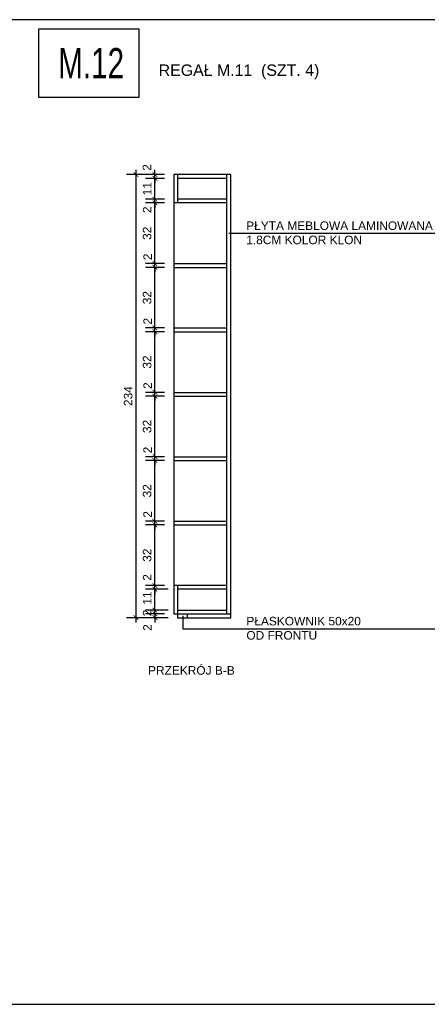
# Model space of a CAD drawing. Header units: millimetres. Extents: x 167273 to 188273, y -125105 to -88145.
# Tile 60 of 210: x 178725 to 178940, y -124317 to -123797. Entities that reach past the tile are written whole.
import ezdxf

# ---------------------------------------------------------------- set-up
doc = ezdxf.new("R2010")
doc.units = ezdxf.units.MM
doc.header["$PDMODE"] = 35
doc.header["$PDSIZE"] = 5
for name, color, linetype in [('!_zakres_wyposażenie', 80, 'Continuous'), ('a-op_text', 9, 'Continuous'), ('a-wymiary', 9, 'Continuous'), ('b-cienka', 9, 'Continuous'), ('b-sciany', 2, 'Continuous'), ('b-widokowa', 7, 'Continuous'), ('CIENKIE', 9, 'Continuous'), ('WYMIAR_PODST', 161, 'Continuous')]:
    doc.layers.add(name, color=color, linetype=linetype)
doc.styles.add('PPAB_25', font='ARIAL.TTF', dxfattribs={"height": 4.5})
doc.styles.add('PPAB_50', font='romans.shx', dxfattribs={"width": 0.7, "height": 8})
doc.dimstyles.new('PPAB_25', dxfattribs={"dimscale": 0, "dimtxt": 4.5, "dimasz": 2.5, "dimexe": 5, "dimexo": 5, "dimgap": 1.8, "dimtad": 1, "dimdec": 0, "dimrnd": 0.5, "dimzin": 0, "dimdsep": 46, "dimtxsty": 'PPAB_25', "dimblk": 'ARCHTICK', "dimcen": 0.09, "dimdle": 2.5, "dimclrd": 9, "dimclre": 9, "dimclrt": 161, "dimadec": 0, "dimazin": 0, "dimtfac": 1, "dimtdec": 0, "dimtofl": 0, "dimtmove": 2, "dimatfit": 3, "dimldrblk": 'ARCHTICK', "dimfxl": 0, "dimtolj": 1, "dimtzin": 0, "dimarcsym": 0})

# ---------------------------------------------------------------- blocks, each defined once
blk = doc.blocks.new('_ArchTick')
at = {"layer": 'WYMIAR_PODST', "color": 0, "const_width": 0.15}
blk.add_lwpolyline([(-0.5, -0.5), (0.5, 0.5)], dxfattribs=at)
blk = doc.blocks.new('*D590')
at = {"layer": 'a-wymiary', "color": 9, "lineweight": -2}
for p, q in [((178801.54, -124111.21), (178791.54, -124111.21)), ((178803.54, -124113.21), (178791.54, -124113.21)), ((178796.54, -124111.21), (178796.54, -124108.71)), ((178796.54, -124113.21), (178796.54, -124115.71))]:
    blk.add_line(p, q, dxfattribs=at)
at = {"layer": 'Defpoints', "color": 0}
for p in [(178796.54, -124111.21), (178806.54, -124111.21), (178808.54, -124113.21)]:
    blk.add_point(p, dxfattribs=at)
at = {"layer": 'a-wymiary', "color": 9, "lineweight": -2, "xscale": 2.5, "yscale": 2.5, "zscale": 2.5}
for p, rotation in [((178796.54, -124111.21), 270), ((178796.54, -124113.21), 90)]:
    blk.add_blockref('_ArchTick', p, dxfattribs=dict(at, rotation=rotation))
at = {"layer": 'a-wymiary', "color": 161, "insert": (178792.6, -124118.44), "char_height": 4.5, "attachment_point": 5, "rotation": 90, "style": 'PPAB_25'}
blk.add_mtext('\\A1;2', dxfattribs=at)
blk = doc.blocks.new('*D591')
at = {"layer": 'a-wymiary', "color": 9, "lineweight": -2}
for p, q in [((178796.54, -124109.21), (178796.54, -124106.71)), ((178803.54, -124109.21), (178791.54, -124109.21)), ((178801.54, -124111.21), (178791.54, -124111.21)), ((178796.54, -124111.21), (178796.54, -124113.71))]:
    blk.add_line(p, q, dxfattribs=at)
at = {"layer": 'Defpoints', "color": 0}
for p in [(178796.54, -124109.21), (178806.54, -124111.21), (178808.54, -124109.21)]:
    blk.add_point(p, dxfattribs=at)
at = {"layer": 'a-wymiary', "color": 9, "lineweight": -2, "xscale": 2.5, "yscale": 2.5, "zscale": 2.5}
for p, rotation in [((178796.54, -124109.21), 270), ((178796.54, -124111.21), 90)]:
    blk.add_blockref('_ArchTick', p, dxfattribs=dict(at, rotation=rotation))
at = {"layer": 'a-wymiary', "color": 161, "insert": (178792.44, -124110.73), "char_height": 4.5, "attachment_point": 5, "rotation": 90, "style": 'PPAB_25'}
blk.add_mtext('\\A1;2', dxfattribs=at)
blk = doc.blocks.new('*D592')
at = {"layer": 'a-wymiary', "color": 9, "lineweight": -2}
for p, q in [((178796.54, -124111.71), (178796.54, -124095.71)), ((178803.54, -124098.21), (178791.54, -124098.21)), ((178803.54, -124109.21), (178791.54, -124109.21))]:
    blk.add_line(p, q, dxfattribs=at)
at = {"layer": 'Defpoints', "color": 0}
for p in [(178796.54, -124098.21), (178808.54, -124098.21), (178808.54, -124109.21)]:
    blk.add_point(p, dxfattribs=at)
at = {"layer": 'a-wymiary', "color": 9, "lineweight": -2, "xscale": 2.5, "yscale": 2.5, "zscale": 2.5}
for p, rotation in [((178796.54, -124098.21), 90), ((178796.54, -124109.21), 270)]:
    blk.add_blockref('_ArchTick', p, dxfattribs=dict(at, rotation=rotation))
at = {"layer": 'a-wymiary', "color": 161, "insert": (178792.48, -124102.87), "char_height": 4.5, "attachment_point": 5, "rotation": 90, "style": 'PPAB_25'}
blk.add_mtext('\\A1;11', dxfattribs=at)
blk = doc.blocks.new('*D593')
at = {"layer": 'a-wymiary', "color": 9, "lineweight": -2}
for p, q in [((178801.54, -124096.21), (178791.54, -124096.21)), ((178796.54, -124096.21), (178796.54, -124093.71)), ((178803.54, -124098.21), (178791.54, -124098.21)), ((178796.54, -124098.21), (178796.54, -124100.71))]:
    blk.add_line(p, q, dxfattribs=at)
at = {"layer": 'Defpoints', "color": 0}
for p in [(178796.54, -124096.21), (178806.54, -124096.21), (178808.54, -124098.21)]:
    blk.add_point(p, dxfattribs=at)
at = {"layer": 'a-wymiary', "color": 9, "lineweight": -2, "xscale": 2.5, "yscale": 2.5, "zscale": 2.5}
for p, rotation in [((178796.54, -124096.21), 270), ((178796.54, -124098.21), 90)]:
    blk.add_blockref('_ArchTick', p, dxfattribs=dict(at, rotation=rotation))
at = {"layer": 'a-wymiary', "color": 161, "insert": (178792.44, -124091.95), "char_height": 4.5, "attachment_point": 5, "rotation": 90, "style": 'PPAB_25'}
blk.add_mtext('\\A1;2', dxfattribs=at)
blk = doc.blocks.new('*D594')
at = {"layer": 'a-wymiary', "color": 9, "lineweight": -2}
for p, q in [((178801.54, -124064.21), (178791.54, -124064.21)), ((178796.54, -124098.71), (178796.54, -124061.71)), ((178801.54, -124096.21), (178791.54, -124096.21))]:
    blk.add_line(p, q, dxfattribs=at)
at = {"layer": 'Defpoints', "color": 0}
for p in [(178796.54, -124064.21), (178806.54, -124064.21), (178806.54, -124096.21)]:
    blk.add_point(p, dxfattribs=at)
at = {"layer": 'a-wymiary', "color": 9, "lineweight": -2, "xscale": 2.5, "yscale": 2.5, "zscale": 2.5}
for p, rotation in [((178796.54, -124064.21), 90), ((178796.54, -124096.21), 270)]:
    blk.add_blockref('_ArchTick', p, dxfattribs=dict(at, rotation=rotation))
at = {"layer": 'a-wymiary', "color": 161, "insert": (178792.44, -124080.21), "char_height": 4.5, "attachment_point": 5, "rotation": 90, "style": 'PPAB_25'}
blk.add_mtext('\\A1;32', dxfattribs=at)
blk = doc.blocks.new('*D595')
at = {"layer": 'a-wymiary', "color": 9, "lineweight": -2}
for p, q in [((178796.54, -124062.21), (178796.54, -124059.71)), ((178801.54, -124062.21), (178791.54, -124062.21)), ((178801.54, -124064.21), (178791.54, -124064.21)), ((178796.54, -124064.21), (178796.54, -124066.71))]:
    blk.add_line(p, q, dxfattribs=at)
at = {"layer": 'Defpoints', "color": 0}
for p in [(178796.54, -124062.21), (178806.54, -124062.21), (178806.54, -124064.21)]:
    blk.add_point(p, dxfattribs=at)
at = {"layer": 'a-wymiary', "color": 9, "lineweight": -2, "xscale": 2.5, "yscale": 2.5, "zscale": 2.5}
for p, rotation in [((178796.54, -124062.21), 270), ((178796.54, -124064.21), 90)]:
    blk.add_blockref('_ArchTick', p, dxfattribs=dict(at, rotation=rotation))
at = {"layer": 'a-wymiary', "color": 161, "insert": (178792.69, -124058.66), "char_height": 4.5, "attachment_point": 5, "rotation": 90, "style": 'PPAB_25'}
blk.add_mtext('\\A1;2', dxfattribs=at)
blk = doc.blocks.new('*D596')
at = {"layer": 'a-wymiary', "color": 9, "lineweight": -2}
for p, q in [((178801.54, -124030.21), (178791.54, -124030.21)), ((178796.54, -124064.71), (178796.54, -124027.71)), ((178801.54, -124062.21), (178791.54, -124062.21))]:
    blk.add_line(p, q, dxfattribs=at)
at = {"layer": 'Defpoints', "color": 0}
for p in [(178796.54, -124030.21), (178806.54, -124030.21), (178806.54, -124062.21)]:
    blk.add_point(p, dxfattribs=at)
at = {"layer": 'a-wymiary', "color": 9, "lineweight": -2, "xscale": 2.5, "yscale": 2.5, "zscale": 2.5}
for p, rotation in [((178796.54, -124030.21), 90), ((178796.54, -124062.21), 270)]:
    blk.add_blockref('_ArchTick', p, dxfattribs=dict(at, rotation=rotation))
at = {"layer": 'a-wymiary', "color": 161, "insert": (178792.44, -124046.21), "char_height": 4.5, "attachment_point": 5, "rotation": 90, "style": 'PPAB_25'}
blk.add_mtext('\\A1;32', dxfattribs=at)
blk = doc.blocks.new('*D597')
at = {"layer": 'a-wymiary', "color": 9, "lineweight": -2}
for p, q in [((178796.54, -124030.71), (178796.54, -123993.71)), ((178801.54, -123996.21), (178791.54, -123996.21)), ((178801.54, -124028.21), (178791.54, -124028.21))]:
    blk.add_line(p, q, dxfattribs=at)
at = {"layer": 'Defpoints', "color": 0}
for p in [(178796.54, -123996.21), (178806.54, -123996.21), (178806.54, -124028.21)]:
    blk.add_point(p, dxfattribs=at)
at = {"layer": 'a-wymiary', "color": 9, "lineweight": -2, "xscale": 2.5, "yscale": 2.5, "zscale": 2.5}
for p, rotation in [((178796.54, -123996.21), 90), ((178796.54, -124028.21), 270)]:
    blk.add_blockref('_ArchTick', p, dxfattribs=dict(at, rotation=rotation))
at = {"layer": 'a-wymiary', "color": 161, "insert": (178792.44, -124012.21), "char_height": 4.5, "attachment_point": 5, "rotation": 90, "style": 'PPAB_25'}
blk.add_mtext('\\A1;32', dxfattribs=at)
blk = doc.blocks.new('*D598')
at = {"layer": 'a-wymiary', "color": 9, "lineweight": -2}
for p, q in [((178801.54, -123962.21), (178791.54, -123962.21)), ((178796.54, -123996.71), (178796.54, -123959.71)), ((178801.54, -123994.21), (178791.54, -123994.21))]:
    blk.add_line(p, q, dxfattribs=at)
at = {"layer": 'Defpoints', "color": 0}
for p in [(178796.54, -123962.21), (178806.54, -123962.21), (178806.54, -123994.21)]:
    blk.add_point(p, dxfattribs=at)
at = {"layer": 'a-wymiary', "color": 9, "lineweight": -2, "xscale": 2.5, "yscale": 2.5, "zscale": 2.5}
for p, rotation in [((178796.54, -123962.21), 90), ((178796.54, -123994.21), 270)]:
    blk.add_blockref('_ArchTick', p, dxfattribs=dict(at, rotation=rotation))
at = {"layer": 'a-wymiary', "color": 161, "insert": (178792.44, -123978.21), "char_height": 4.5, "attachment_point": 5, "rotation": 90, "style": 'PPAB_25'}
blk.add_mtext('\\A1;32', dxfattribs=at)
blk = doc.blocks.new('*D599')
at = {"layer": 'a-wymiary', "color": 9, "lineweight": -2}
for p, q in [((178796.54, -123962.71), (178796.54, -123925.71)), ((178801.54, -123928.21), (178791.54, -123928.21)), ((178801.54, -123960.21), (178791.54, -123960.21))]:
    blk.add_line(p, q, dxfattribs=at)
at = {"layer": 'Defpoints', "color": 0}
for p in [(178796.54, -123928.21), (178806.54, -123928.21), (178806.54, -123960.21)]:
    blk.add_point(p, dxfattribs=at)
at = {"layer": 'a-wymiary', "color": 9, "lineweight": -2, "xscale": 2.5, "yscale": 2.5, "zscale": 2.5}
for p, rotation in [((178796.54, -123928.21), 90), ((178796.54, -123960.21), 270)]:
    blk.add_blockref('_ArchTick', p, dxfattribs=dict(at, rotation=rotation))
at = {"layer": 'a-wymiary', "color": 161, "insert": (178792.44, -123944.21), "char_height": 4.5, "attachment_point": 5, "rotation": 90, "style": 'PPAB_25'}
blk.add_mtext('\\A1;32', dxfattribs=at)
blk = doc.blocks.new('*D600')
at = {"layer": 'a-wymiary', "color": 9, "lineweight": -2}
for p, q in [((178801.54, -123894.21), (178791.54, -123894.21)), ((178796.54, -123928.71), (178796.54, -123891.71)), ((178801.54, -123926.21), (178791.54, -123926.21))]:
    blk.add_line(p, q, dxfattribs=at)
at = {"layer": 'Defpoints', "color": 0}
for p in [(178796.54, -123894.21), (178806.54, -123894.21), (178806.54, -123926.21)]:
    blk.add_point(p, dxfattribs=at)
at = {"layer": 'a-wymiary', "color": 9, "lineweight": -2, "xscale": 2.5, "yscale": 2.5, "zscale": 2.5}
for p, rotation in [((178796.54, -123894.21), 90), ((178796.54, -123926.21), 270)]:
    blk.add_blockref('_ArchTick', p, dxfattribs=dict(at, rotation=rotation))
at = {"layer": 'a-wymiary', "color": 161, "insert": (178792.44, -123910.21), "char_height": 4.5, "attachment_point": 5, "rotation": 90, "style": 'PPAB_25'}
blk.add_mtext('\\A1;32', dxfattribs=at)
blk = doc.blocks.new('*D601')
at = {"layer": 'a-wymiary', "color": 9, "lineweight": -2}
for p, q in [((178796.54, -123892.21), (178796.54, -123889.71)), ((178801.54, -123892.21), (178791.54, -123892.21)), ((178801.54, -123894.21), (178791.54, -123894.21)), ((178796.54, -123894.21), (178796.54, -123896.71))]:
    blk.add_line(p, q, dxfattribs=at)
at = {"layer": 'Defpoints', "color": 0}
for p in [(178796.54, -123892.21), (178806.54, -123892.21), (178806.54, -123894.21)]:
    blk.add_point(p, dxfattribs=at)
at = {"layer": 'a-wymiary', "color": 9, "lineweight": -2, "xscale": 2.5, "yscale": 2.5, "zscale": 2.5}
for p, rotation in [((178796.54, -123892.21), 270), ((178796.54, -123894.21), 90)]:
    blk.add_blockref('_ArchTick', p, dxfattribs=dict(at, rotation=rotation))
at = {"layer": 'a-wymiary', "color": 161, "insert": (178792.44, -123897.82), "char_height": 4.5, "attachment_point": 5, "rotation": 90, "style": 'PPAB_25'}
blk.add_mtext('\\A1;2', dxfattribs=at)
blk = doc.blocks.new('*D602')
at = {"layer": 'a-wymiary', "color": 9, "lineweight": -2}
for p, q in [((178796.54, -123894.71), (178796.54, -123878.71)), ((178801.54, -123881.21), (178791.54, -123881.21)), ((178801.54, -123892.21), (178791.54, -123892.21))]:
    blk.add_line(p, q, dxfattribs=at)
at = {"layer": 'Defpoints', "color": 0}
for p in [(178796.54, -123881.21), (178806.54, -123881.21), (178806.54, -123892.21)]:
    blk.add_point(p, dxfattribs=at)
at = {"layer": 'a-wymiary', "color": 9, "lineweight": -2, "xscale": 2.5, "yscale": 2.5, "zscale": 2.5}
for p, rotation in [((178796.54, -123881.21), 90), ((178796.54, -123892.21), 270)]:
    blk.add_blockref('_ArchTick', p, dxfattribs=dict(at, rotation=rotation))
at = {"layer": 'a-wymiary', "color": 161, "insert": (178792.48, -123886.71), "char_height": 4.5, "attachment_point": 5, "rotation": 90, "style": 'PPAB_25'}
blk.add_mtext('\\A1;11', dxfattribs=at)
blk = doc.blocks.new('*D603')
at = {"layer": 'a-wymiary', "color": 9, "lineweight": -2}
for p, q in [((178801.54, -123879.21), (178791.54, -123879.21)), ((178796.54, -123879.21), (178796.54, -123876.71)), ((178801.54, -123881.21), (178791.54, -123881.21)), ((178796.54, -123881.21), (178796.54, -123883.71))]:
    blk.add_line(p, q, dxfattribs=at)
at = {"layer": 'Defpoints', "color": 0}
for p in [(178796.54, -123879.21), (178806.54, -123879.21), (178806.54, -123881.21)]:
    blk.add_point(p, dxfattribs=at)
at = {"layer": 'a-wymiary', "color": 9, "lineweight": -2, "xscale": 2.5, "yscale": 2.5, "zscale": 2.5}
for p, rotation in [((178796.54, -123879.21), 270), ((178796.54, -123881.21), 90)]:
    blk.add_blockref('_ArchTick', p, dxfattribs=dict(at, rotation=rotation))
at = {"layer": 'a-wymiary', "color": 161, "insert": (178792.32, -123875.44), "char_height": 4.5, "attachment_point": 5, "rotation": 90, "style": 'PPAB_25'}
blk.add_mtext('\\A1;2', dxfattribs=at)
blk = doc.blocks.new('*D604')
at = {"layer": 'a-wymiary', "color": 9, "lineweight": -2}
for p, q in [((178801.54, -124028.21), (178791.54, -124028.21)), ((178801.54, -124030.21), (178791.54, -124030.21)), ((178796.54, -124028.21), (178796.54, -124025.71)), ((178796.54, -124030.21), (178796.54, -124032.71))]:
    blk.add_line(p, q, dxfattribs=at)
at = {"layer": 'Defpoints', "color": 0}
for p in [(178796.54, -124028.21), (178806.54, -124028.21), (178806.54, -124030.21)]:
    blk.add_point(p, dxfattribs=at)
at = {"layer": 'a-wymiary', "color": 9, "lineweight": -2, "xscale": 2.5, "yscale": 2.5, "zscale": 2.5}
for p, rotation in [((178796.54, -124028.21), 270), ((178796.54, -124030.21), 90)]:
    blk.add_blockref('_ArchTick', p, dxfattribs=dict(at, rotation=rotation))
at = {"layer": 'a-wymiary', "color": 161, "insert": (178792.69, -124024.66), "char_height": 4.5, "attachment_point": 5, "rotation": 90, "style": 'PPAB_25'}
blk.add_mtext('\\A1;2', dxfattribs=at)
blk = doc.blocks.new('*D605')
at = {"layer": 'a-wymiary', "color": 9, "lineweight": -2}
for p, q in [((178796.54, -123994.21), (178796.54, -123991.71)), ((178801.54, -123994.21), (178791.54, -123994.21)), ((178801.54, -123996.21), (178791.54, -123996.21)), ((178796.54, -123996.21), (178796.54, -123998.71))]:
    blk.add_line(p, q, dxfattribs=at)
at = {"layer": 'Defpoints', "color": 0}
for p in [(178796.54, -123994.21), (178806.54, -123994.21), (178806.54, -123996.21)]:
    blk.add_point(p, dxfattribs=at)
at = {"layer": 'a-wymiary', "color": 9, "lineweight": -2, "xscale": 2.5, "yscale": 2.5, "zscale": 2.5}
for p, rotation in [((178796.54, -123994.21), 270), ((178796.54, -123996.21), 90)]:
    blk.add_blockref('_ArchTick', p, dxfattribs=dict(at, rotation=rotation))
at = {"layer": 'a-wymiary', "color": 161, "insert": (178792.69, -123990.66), "char_height": 4.5, "attachment_point": 5, "rotation": 90, "style": 'PPAB_25'}
blk.add_mtext('\\A1;2', dxfattribs=at)
blk = doc.blocks.new('*D606')
at = {"layer": 'a-wymiary', "color": 9, "lineweight": -2}
for p, q in [((178801.54, -123960.21), (178791.54, -123960.21)), ((178801.54, -123962.21), (178791.54, -123962.21)), ((178796.54, -123960.21), (178796.54, -123957.71)), ((178796.54, -123962.21), (178796.54, -123964.71))]:
    blk.add_line(p, q, dxfattribs=at)
at = {"layer": 'Defpoints', "color": 0}
for p in [(178796.54, -123960.21), (178806.54, -123960.21), (178806.54, -123962.21)]:
    blk.add_point(p, dxfattribs=at)
at = {"layer": 'a-wymiary', "color": 9, "lineweight": -2, "xscale": 2.5, "yscale": 2.5, "zscale": 2.5}
for p, rotation in [((178796.54, -123960.21), 270), ((178796.54, -123962.21), 90)]:
    blk.add_blockref('_ArchTick', p, dxfattribs=dict(at, rotation=rotation))
at = {"layer": 'a-wymiary', "color": 161, "insert": (178792.69, -123956.66), "char_height": 4.5, "attachment_point": 5, "rotation": 90, "style": 'PPAB_25'}
blk.add_mtext('\\A1;2', dxfattribs=at)
blk = doc.blocks.new('*D607')
at = {"layer": 'a-wymiary', "color": 9, "lineweight": -2}
for p, q in [((178801.54, -123926.21), (178791.54, -123926.21)), ((178796.54, -123926.21), (178796.54, -123923.71)), ((178801.54, -123928.21), (178791.54, -123928.21)), ((178796.54, -123928.21), (178796.54, -123930.71))]:
    blk.add_line(p, q, dxfattribs=at)
at = {"layer": 'Defpoints', "color": 0}
for p in [(178796.54, -123926.21), (178806.54, -123926.21), (178806.54, -123928.21)]:
    blk.add_point(p, dxfattribs=at)
at = {"layer": 'a-wymiary', "color": 9, "lineweight": -2, "xscale": 2.5, "yscale": 2.5, "zscale": 2.5}
for p, rotation in [((178796.54, -123926.21), 270), ((178796.54, -123928.21), 90)]:
    blk.add_blockref('_ArchTick', p, dxfattribs=dict(at, rotation=rotation))
at = {"layer": 'a-wymiary', "color": 161, "insert": (178792.69, -123922.66), "char_height": 4.5, "attachment_point": 5, "rotation": 90, "style": 'PPAB_25'}
blk.add_mtext('\\A1;2', dxfattribs=at)
blk = doc.blocks.new('*D608')
at = {"layer": 'a-wymiary', "color": 9, "lineweight": -2}
for p, q in [((178791.54, -123879.21), (178781.54, -123879.21)), ((178786.54, -123876.71), (178786.54, -124115.71)), ((178791.54, -124113.21), (178781.54, -124113.21))]:
    blk.add_line(p, q, dxfattribs=at)
at = {"layer": 'Defpoints', "color": 0}
for p in [(178796.54, -123879.21), (178786.54, -124113.21), (178796.54, -124113.21)]:
    blk.add_point(p, dxfattribs=at)
at = {"layer": 'a-wymiary', "color": 9, "lineweight": -2, "xscale": 2.5, "yscale": 2.5, "zscale": 2.5}
for p, rotation in [((178786.54, -123879.21), 90), ((178786.54, -124113.21), 270)]:
    blk.add_blockref('_ArchTick', p, dxfattribs=dict(at, rotation=rotation))
at = {"layer": 'a-wymiary', "color": 161, "insert": (178782.44, -123996.21), "char_height": 4.5, "attachment_point": 5, "rotation": 90, "style": 'PPAB_25'}
blk.add_mtext('\\A1;234', dxfattribs=at)

msp = doc.modelspace()

# ---------------------------------------------------------------- linework, layer by layer
at = {"layer": '!_zakres_wyposażenie', "ltscale": 0.5}
msp.add_lwpolyline([(178735.19, -123838.42), (178788.25, -123838.42), (178788.25, -123802.42), (178735.19, -123802.42)], close=True, dxfattribs=at)
at = {"layer": 'b-cienka'}
msp.add_lwpolyline([(178715.19, -124317.38), (179289.56, -124317.38), (179289.56, -123797.42), (178715.19, -123797.42)], close=True, dxfattribs=at)
at = {"layer": 'b-sciany', "ltscale": 100}
for p, q in [((178836.54, -123879.21), (178806.54, -123879.21)), ((178806.54, -123879.21), (178806.54, -123894.21)), ((178808.54, -123879.21), (178808.54, -123894.21)), ((178834.54, -124111.21), (178834.54, -123879.21)), ((178836.54, -124113.21), (178836.54, -123879.21)), ((178834.54, -123881.21), (178808.54, -123881.21)), ((178834.54, -123894.21), (178806.54, -123894.21)), ((178834.54, -123894.21), (178806.54, -123894.21)), ((178834.54, -123892.21), (178808.54, -123892.21)), ((178806.54, -123926.21), (178834.54, -123926.21)), ((178806.54, -123926.21), (178806.54, -123928.21)), ((178806.54, -123928.21), (178834.54, -123928.21)), ((178806.54, -123960.21), (178834.54, -123960.21)), ((178806.54, -123960.21), (178806.54, -123962.21)), ((178806.54, -123962.21), (178834.54, -123962.21)), ((178806.54, -123994.21), (178834.54, -123994.21)), ((178806.54, -123994.21), (178806.54, -123996.21)), ((178806.54, -123996.21), (178834.54, -123996.21)), ((178806.54, -124028.21), (178834.54, -124028.21)), ((178806.54, -124028.21), (178806.54, -124030.21)), ((178806.54, -124030.21), (178834.54, -124030.21)), ((178806.54, -124062.21), (178834.54, -124062.21)), ((178806.54, -124062.21), (178806.54, -124064.21)), ((178806.54, -124064.21), (178834.54, -124064.21)), ((178834.54, -124096.21), (178806.54, -124096.21)), ((178806.54, -124096.21), (178806.54, -124111.21)), ((178808.54, -124096.21), (178808.54, -124111.21)), ((178834.54, -124098.21), (178808.54, -124098.21)), ((178806.54, -124111.21), (178836.54, -124111.21)), ((178808.54, -124109.21), (178834.54, -124109.21)), ((178808.54, -124111.21), (178808.54, -124113.21)), ((178808.54, -124113.21), (178836.54, -124113.21)), ((178813.54, -124111.21), (178813.54, -124113.21))]:
    msp.add_line(p, q, dxfattribs=at)
at = {"layer": 'b-widokowa', "ltscale": 100}
for p, q in [((178806.54, -123894.21), (178806.54, -123926.21)), ((178806.54, -123928.21), (178806.54, -123960.21)), ((178806.54, -123962.21), (178806.54, -123994.21)), ((178806.54, -123996.21), (178806.54, -124028.21)), ((178806.54, -124030.21), (178806.54, -124062.21)), ((178806.54, -124064.21), (178806.54, -124096.21))]:
    msp.add_line(p, q, dxfattribs=at)
at = {"layer": 'CIENKIE', "ltscale": 100}
for p, q in [((178835.54, -123910.21), (178980.1, -123910.21)), ((178811.25, -124112.17), (178811.25, -124119.03)), ((178811.25, -124119.03), (178978.8, -124119.03))]:
    msp.add_line(p, q, dxfattribs=at)

# ---------------------------------------------------------------- texts
at = {"layer": '!_zakres_wyposażenie', "ltscale": 0.5, "insert": (178762.88, -123820.42), "char_height": 16, "width": 40, "attachment_point": 5, "style": 'PPAB_50'}
msp.add_mtext('{\\fArial|b0|i0|c238|p34;M.12}', dxfattribs=at)
at = {"layer": 'a-op_text', "width": 1468.5945, "attachment_point": 1, "style": 'PPAB_25'}
for s, insert, char_height in [('REGAŁ {\\fArial|b0|i0|c238|p34;M.11 } (SZT. {\\fArial|b0|i0|c238|p34;4})', (178798.53, -123821.08), 6), ('P{\\fArial|b0|i0|c238|p34;Ł}YTA MEBLOWA LAMINOWANA \\P1.8CM KOLOR KLON', (178844.72, -123903.96), 4.5), ('P{\\fArial|b0|i0|c238|p34;Ł}ASKOWNIK 50x20\\POD FRONTU', (178844.8, -124112.78), 4.5), ('PRZEKRÓJ B-B', (178792.91, -124138.8), 4.5)]:
    msp.add_mtext(s, dxfattribs=dict(at, insert=insert, char_height=char_height))

# ---------------------------------------------------------------- dimensions: what is measured, and where the dimension line sits
at = {"layer": 'a-wymiary', "ltscale": 100}
for base, p1, p2, picture, middle in [((178796.54, -123879.21), (178806.54, -123881.21), (178806.54, -123879.21), '*D603', (178792.32, -123875.44)), ((178796.54, -123892.21), (178806.54, -123894.21), (178806.54, -123892.21), '*D601', (178792.44, -123897.82)), ((178796.54, -123926.21), (178806.54, -123928.21), (178806.54, -123926.21), '*D607', (178792.69, -123922.66)), ((178796.54, -123960.21), (178806.54, -123962.21), (178806.54, -123960.21), '*D606', (178792.69, -123956.66)), ((178796.54, -123994.21), (178806.54, -123996.21), (178806.54, -123994.21), '*D605', (178792.69, -123990.66)), ((178796.54, -124028.21), (178806.54, -124030.21), (178806.54, -124028.21), '*D604', (178792.69, -124024.66)), ((178796.54, -124062.21), (178806.54, -124064.21), (178806.54, -124062.21), '*D595', (178792.69, -124058.66)), ((178796.54, -124096.21), (178808.54, -124098.21), (178806.54, -124096.21), '*D593', (178792.44, -124091.95)), ((178796.54, -124098.21), (178808.54, -124109.21), (178808.54, -124098.21), '*D592', (178792.48, -124102.87)), ((178796.54, -124109.21), (178806.54, -124111.21), (178808.54, -124109.21), '*D591', (178792.44, -124110.73)), ((178796.54, -124111.21), (178808.54, -124113.21), (178806.54, -124111.21), '*D590', (178792.6, -124118.44))]:
    dim = msp.add_linear_dim(base=base, p1=p1, p2=p2, angle=270, dimstyle='PPAB_25', override={"dimscale": 1}, dxfattribs=at)
    dim.commit()
    dim.dimension.update_dxf_attribs({"geometry": picture, "text_midpoint": middle, "dimtype": 160})
for base, p1, p2, angle, picture, middle in [((178786.54, -124113.21), (178796.54, -123879.21), (178796.54, -124113.21), 90, '*D608', (178782.44, -123996.21)), ((178796.54, -123881.21), (178806.54, -123892.21), (178806.54, -123881.21), 270, '*D602', (178792.48, -123886.71)), ((178796.54, -123894.21), (178806.54, -123926.21), (178806.54, -123894.21), 270, '*D600', (178792.44, -123910.21)), ((178796.54, -123928.21), (178806.54, -123960.21), (178806.54, -123928.21), 270, '*D599', (178792.44, -123944.21)), ((178796.54, -123962.21), (178806.54, -123994.21), (178806.54, -123962.21), 270, '*D598', (178792.44, -123978.21)), ((178796.54, -123996.21), (178806.54, -124028.21), (178806.54, -123996.21), 270, '*D597', (178792.44, -124012.21)), ((178796.54, -124030.21), (178806.54, -124062.21), (178806.54, -124030.21), 270, '*D596', (178792.44, -124046.21)), ((178796.54, -124064.21), (178806.54, -124096.21), (178806.54, -124064.21), 270, '*D594', (178792.44, -124080.21))]:
    dim = msp.add_linear_dim(base=base, p1=p1, p2=p2, angle=angle, dimstyle='PPAB_25', override={"dimscale": 1}, dxfattribs=at)
    dim.commit()
    dim.dimension.update_dxf_attribs({"geometry": picture, "text_midpoint": middle})

doc.saveas('drawing.dxf')
